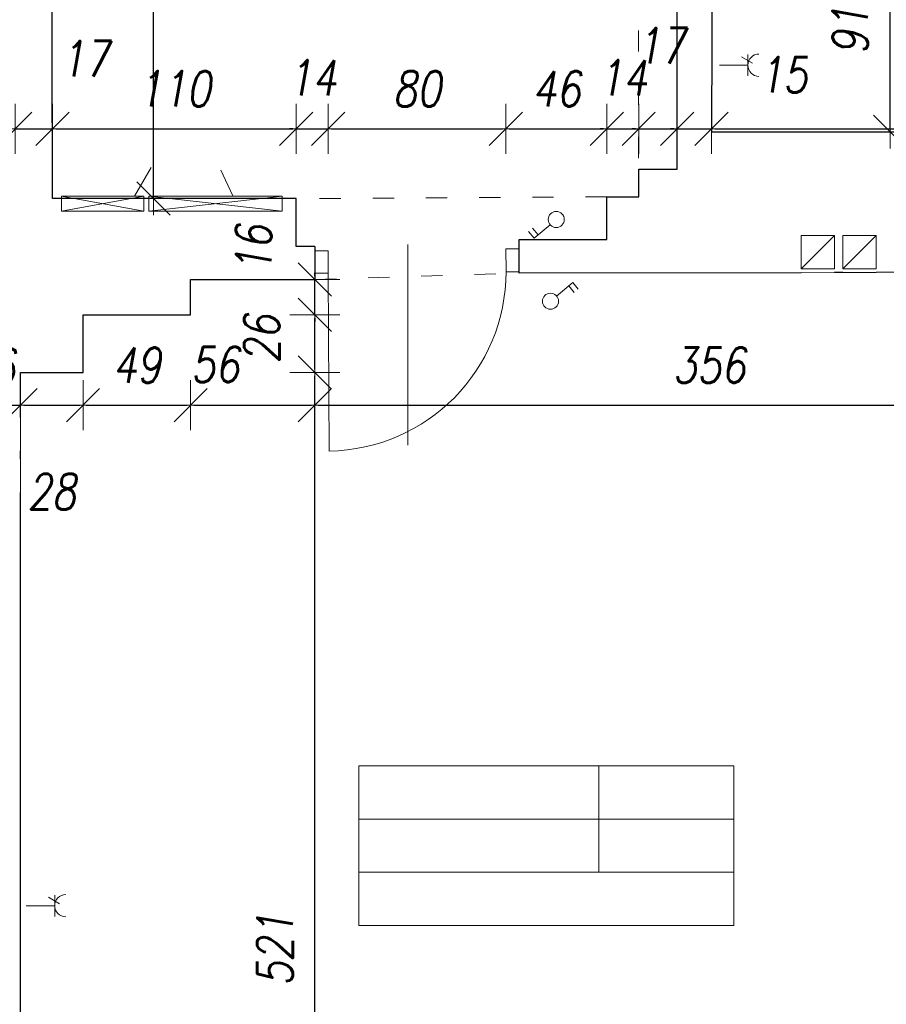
# Model space of a CAD drawing. Header units: millimetres. Extents: x -58431 to 28973, y -32170 to 9431.
# Tile 33 of 54: x -10719 to -6811, y -23442 to -19001. Entities that reach past the tile are written whole.
import ezdxf

# ---------------------------------------------------------------- set-up
doc = ezdxf.new("R2010")
doc.units = ezdxf.units.MM
doc.header["$LTSCALE"] = 8
doc.linetypes.add('ACAD_ISO03W100', pattern=[30, 12, -18])
doc.layers.get('Defpoints').update_dxf_attribs({"lineweight": 0})
for name, color, linetype, lineweight in [('A_DIMEN', 7, 'Continuous', 0), ('BAM_OPISY POWIERZCHNI', 40, 'Continuous', 0), ('BAM_WYPOSAŻENIE KUCHNIA', 110, 'Continuous', 0), ('instalacje', 6, 'Continuous', 0), ('OTWARCIE WENTYLACJI', 255, 'Continuous', 0), ('piętro_dzwi i okna', 3, 'Continuous', 0), ('piętro_podciąg', 2, 'ACAD_ISO03W100', 0), ('piętro_rzut', 7, 'Continuous', 30), ('RZUT_wymiarowanie', 2, 'Continuous', 0), ('wymiarowanie', 4, 'Continuous', 0)]:
    doc.layers.add(name, color=color, linetype=linetype, lineweight=lineweight)
doc.styles.add('ROMANS1', font='romans.shx', dxfattribs={"width": 0.8, "oblique": 10})
doc.dimstyles.new('NARCH100', dxfattribs={"dimscale": 100, "dimtxt": 1.6, "dimasz": 0.15, "dimexe": 0, "dimexo": 0, "dimgap": 1, "dimtad": 1, "dimdec": 0, "dimlfac": 0.1, "dimrnd": 1, "dimdsep": 46, "dimtxsty": 'ROMANS1', "dimblk": 'wym', "dimcen": -1.5, "dimse1": 1, "dimse2": 1, "dimclrd": 4, "dimclre": 4, "dimclrt": 3, "dimadec": 0, "dimazin": 0, "dimtfac": 0.04, "dimtdec": 0, "dimtmove": 2, "dimatfit": 3, "dimldrblk": 'wym', "dimfxl": 0, "dimtolj": 1, "dimarcsym": 0})

# ---------------------------------------------------------------- blocks, each defined once
blk = doc.blocks.new('fwergerg')
at = {"layer": 'instalacje'}
for p, q in [((12069.5, -9310.6), (12142.2, -9249.7)), ((12124.1, -9264.9), (12149.4, -9295.1)), ((12142.2, -9249.7), (12167.5, -9279.9))]:
    blk.add_line(p, q, dxfattribs=at)
blk.add_circle((12042, -9334.2), 36.2, dxfattribs=at)
blk = doc.blocks.new('wym')
at = {"layer": 'A_DIMEN', "color": 4, "ltscale": 100}
for p, q in [((0, -7.5), (0, 7.5)), ((-5, -5), (5, 5)), ((-5, 0), (5, 0))]:
    blk.add_line(p, q, dxfattribs=at)
blk = doc.blocks.new('*D294')
at = {"layer": 'Defpoints', "color": 0, "transparency": 16777216}
for p in [(-10716.1, -20591.9), (-10716.1, -20739.7), (-11174.8, -21297.6, -16689.2)]:
    blk.add_point(p, dxfattribs=at)
at = {"layer": 'RZUT_wymiarowanie', "color": 4, "lineweight": -2, "transparency": 16777216}
for p, q in [((-11189.8, -20739.7), (-11204.8, -20739.7)), ((-11174.8, -20739.7), (-10716.1, -20739.7)), ((-10701.1, -20739.7), (-10686.1, -20739.7))]:
    blk.add_line(p, q, dxfattribs=at)
at = {"layer": 'RZUT_wymiarowanie', "color": 4, "lineweight": -2, "transparency": 16777216, "xscale": 15, "yscale": 15, "zscale": 15}
for p, rotation in [((-11174.8, -20739.7), 359.9999999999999), ((-10716.1, -20739.7), 179.9999999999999)]:
    blk.add_blockref('wym', p, dxfattribs=dict(at, rotation=rotation))
at = {"layer": 'RZUT_wymiarowanie', "color": 3, "transparency": 16777216, "insert": (-10848.5, -20565), "char_height": 160, "attachment_point": 5, "style": 'ROMANS1'}
blk.add_mtext('\\A1;46', dxfattribs=at)
blk = doc.blocks.new('*D295')
at = {"layer": 'Defpoints', "color": 0, "transparency": 16777216}
for p in [(-10716.1, -20591.9), (-10433.9, -20591.9), (-10433.9, -20739.7)]:
    blk.add_point(p, dxfattribs=at)
at = {"layer": 'RZUT_wymiarowanie', "color": 4, "lineweight": -2, "transparency": 16777216}
blk.add_line((-10701.1, -20739.7), (-10448.9, -20739.7), dxfattribs=at)
at = {"layer": 'RZUT_wymiarowanie', "color": 4, "lineweight": -2, "transparency": 16777216, "xscale": 15, "yscale": 15, "zscale": 15, "rotation": 179.9999999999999}
blk.add_blockref('wym', (-10716.1, -20739.7), dxfattribs=at)
at = {"layer": 'RZUT_wymiarowanie', "color": 4, "lineweight": -2, "transparency": 16777216, "xscale": 15, "yscale": 15, "zscale": 15}
blk.add_blockref('wym', (-10433.9, -20739.7), dxfattribs=at)
at = {"layer": 'RZUT_wymiarowanie', "color": 3, "transparency": 16777216, "insert": (-10575, -21129.7), "char_height": 160, "attachment_point": 5, "style": 'ROMANS1'}
blk.add_mtext('\\A1;28', dxfattribs=at)
blk = doc.blocks.new('*D296')
at = {"layer": 'Defpoints', "color": 0, "transparency": 16777216}
for p in [(-9948.4, -20331.9), (-10433.9, -20591.9), (-9948.4, -20739.7)]:
    blk.add_point(p, dxfattribs=at)
at = {"layer": 'RZUT_wymiarowanie', "color": 4, "lineweight": -2, "transparency": 16777216}
blk.add_line((-10418.9, -20739.7), (-9963.4, -20739.7), dxfattribs=at)
at = {"layer": 'RZUT_wymiarowanie', "color": 4, "lineweight": -2, "transparency": 16777216, "xscale": 15, "yscale": 15, "zscale": 15, "rotation": 179.9999999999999}
blk.add_blockref('wym', (-10433.9, -20739.7), dxfattribs=at)
at = {"layer": 'RZUT_wymiarowanie', "color": 4, "lineweight": -2, "transparency": 16777216, "xscale": 15, "yscale": 15, "zscale": 15}
blk.add_blockref('wym', (-9948.4, -20739.7), dxfattribs=at)
at = {"layer": 'RZUT_wymiarowanie', "color": 3, "transparency": 16777216, "insert": (-10191.2, -20559.7), "char_height": 160, "attachment_point": 5, "style": 'ROMANS1'}
blk.add_mtext('\\A1;49', dxfattribs=at)
blk = doc.blocks.new('*D297')
at = {"layer": 'Defpoints', "color": 0, "transparency": 16777216}
for p in [(-9388.1, -20173.4), (-9948.4, -20331.9), (-9388.1, -20739.7)]:
    blk.add_point(p, dxfattribs=at)
at = {"layer": 'RZUT_wymiarowanie', "color": 4, "lineweight": -2, "transparency": 16777216}
blk.add_line((-9933.4, -20739.7), (-9403.1, -20739.7), dxfattribs=at)
at = {"layer": 'RZUT_wymiarowanie', "color": 4, "lineweight": -2, "transparency": 16777216, "xscale": 15, "yscale": 15, "zscale": 15, "rotation": 179.9999999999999}
blk.add_blockref('wym', (-9948.4, -20739.7), dxfattribs=at)
at = {"layer": 'RZUT_wymiarowanie', "color": 4, "lineweight": -2, "transparency": 16777216, "xscale": 15, "yscale": 15, "zscale": 15}
blk.add_blockref('wym', (-9388.1, -20739.7), dxfattribs=at)
at = {"layer": 'RZUT_wymiarowanie', "color": 3, "transparency": 16777216, "insert": (-9837.7, -20556.8), "char_height": 160, "attachment_point": 5, "style": 'ROMANS1'}
blk.add_mtext('\\A1;56', dxfattribs=at)
blk = doc.blocks.new('*D298')
at = {"layer": 'Defpoints', "color": 0, "transparency": 16777216}
for p in [(-5832.7, -20139.8), (-9388.1, -20173.4), (-5832.7, -20739.7)]:
    blk.add_point(p, dxfattribs=at)
at = {"layer": 'RZUT_wymiarowanie', "color": 4, "lineweight": -2, "transparency": 16777216}
blk.add_line((-9373.1, -20739.7), (-5847.7, -20739.7), dxfattribs=at)
at = {"layer": 'RZUT_wymiarowanie', "color": 4, "lineweight": -2, "transparency": 16777216, "xscale": 15, "yscale": 15, "zscale": 15, "rotation": 179.9999999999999}
blk.add_blockref('wym', (-9388.1, -20739.7), dxfattribs=at)
at = {"layer": 'RZUT_wymiarowanie', "color": 4, "lineweight": -2, "transparency": 16777216, "xscale": 15, "yscale": 15, "zscale": 15}
blk.add_blockref('wym', (-5832.7, -20739.7), dxfattribs=at)
at = {"layer": 'RZUT_wymiarowanie', "color": 3, "transparency": 16777216, "insert": (-7610.4, -20559.7), "char_height": 160, "attachment_point": 5, "style": 'ROMANS1'}
blk.add_mtext('\\A1;356', dxfattribs=at)
blk = doc.blocks.new('*D396')
at = {"layer": 'BAM_OPISY POWIERZCHNI', "color": 4, "lineweight": -2, "transparency": 16777216}
blk.add_line((-13589.5, -17641.6), (-10754.9, -17641.6), dxfattribs=at)
at = {"layer": 'Defpoints', "color": 0, "transparency": 16777216}
for p in [(-13604.5, -17145.5, -16689.2), (-10739.9, -17641.6), (-10739.9, -19806.9, -16689.2)]:
    blk.add_point(p, dxfattribs=at)
at = {"layer": 'BAM_OPISY POWIERZCHNI', "color": 4, "lineweight": -2, "transparency": 16777216, "xscale": 15, "yscale": 15, "zscale": 15, "rotation": 179.9999999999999}
blk.add_blockref('wym', (-13604.5, -17641.6), dxfattribs=at)
at = {"layer": 'BAM_OPISY POWIERZCHNI', "color": 4, "lineweight": -2, "transparency": 16777216, "xscale": 15, "yscale": 15, "zscale": 15}
blk.add_blockref('wym', (-10739.9, -17641.6), dxfattribs=at)
at = {"layer": 'BAM_OPISY POWIERZCHNI', "color": 3, "transparency": 16777216, "insert": (-12172.2, -17461.6), "char_height": 160, "attachment_point": 5, "style": 'ROMANS1'}
blk.add_mtext('\\A1;286', dxfattribs=at)
blk = doc.blocks.new('*D766')
at = {"layer": 'BAM_OPISY POWIERZCHNI', "color": 4, "lineweight": -2, "transparency": 16777216}
blk.add_line((-11159.8, -19493.4), (-10754.9, -19493.4), dxfattribs=at)
at = {"layer": 'Defpoints', "color": 0, "transparency": 16777216}
for p in [(-10739.9, -19493.4), (-11174.8, -19806.9, -16689.2), (-10739.9, -19806.9, -16689.2)]:
    blk.add_point(p, dxfattribs=at)
at = {"layer": 'BAM_OPISY POWIERZCHNI', "color": 4, "lineweight": -2, "transparency": 16777216, "xscale": 15, "yscale": 15, "zscale": 15, "rotation": 179.9999999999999}
blk.add_blockref('wym', (-11174.8, -19493.4), dxfattribs=at)
at = {"layer": 'BAM_OPISY POWIERZCHNI', "color": 4, "lineweight": -2, "transparency": 16777216, "xscale": 15, "yscale": 15, "zscale": 15}
blk.add_blockref('wym', (-10739.9, -19493.4), dxfattribs=at)
at = {"layer": 'BAM_OPISY POWIERZCHNI', "color": 3, "transparency": 16777216, "insert": (-10957.3, -19313.4), "char_height": 160, "attachment_point": 5, "style": 'ROMANS1'}
blk.add_mtext('\\A1;43', dxfattribs=at)
blk = doc.blocks.new('*D767')
at = {"layer": 'BAM_OPISY POWIERZCHNI', "color": 4, "lineweight": -2, "transparency": 16777216}
for p, q in [((-10754.9, -19493.4), (-10769.9, -19493.4)), ((-10739.9, -19493.4), (-10571.3, -19493.4)), ((-10556.3, -19493.4), (-10541.3, -19493.4))]:
    blk.add_line(p, q, dxfattribs=at)
at = {"layer": 'Defpoints', "color": 0, "transparency": 16777216}
for p in [(-10571.3, -19493.4), (-10739.9, -19806.9, -16689.2), (-10571.3, -19808.3)]:
    blk.add_point(p, dxfattribs=at)
at = {"layer": 'BAM_OPISY POWIERZCHNI', "color": 4, "lineweight": -2, "transparency": 16777216, "xscale": 15, "yscale": 15, "zscale": 15}
for p, rotation in [((-10739.9, -19493.4), 359.9999999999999), ((-10571.3, -19493.4), 179.9999999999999)]:
    blk.add_blockref('wym', p, dxfattribs=dict(at, rotation=rotation))
at = {"layer": 'BAM_OPISY POWIERZCHNI', "color": 3, "transparency": 16777216, "insert": (-10426.2, -19177.3), "char_height": 160, "attachment_point": 5, "style": 'ROMANS1'}
blk.add_mtext('\\A1;17', dxfattribs=at)
blk = doc.blocks.new('*D768')
at = {"layer": 'BAM_OPISY POWIERZCHNI', "color": 4, "lineweight": -2, "transparency": 16777216}
blk.add_line((-10556.3, -19493.4), (-9487, -19493.4), dxfattribs=at)
at = {"layer": 'Defpoints', "color": 0, "transparency": 16777216}
for p in [(-9472, -19493.4), (-10571.3, -19808.3), (-9472, -19808.3)]:
    blk.add_point(p, dxfattribs=at)
at = {"layer": 'BAM_OPISY POWIERZCHNI', "color": 4, "lineweight": -2, "transparency": 16777216, "xscale": 15, "yscale": 15, "zscale": 15, "rotation": 179.9999999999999}
blk.add_blockref('wym', (-10571.3, -19493.4), dxfattribs=at)
at = {"layer": 'BAM_OPISY POWIERZCHNI', "color": 4, "lineweight": -2, "transparency": 16777216, "xscale": 15, "yscale": 15, "zscale": 15}
blk.add_blockref('wym', (-9472, -19493.4), dxfattribs=at)
at = {"layer": 'BAM_OPISY POWIERZCHNI', "color": 3, "transparency": 16777216, "insert": (-10021.6, -19313.4), "char_height": 160, "attachment_point": 5, "style": 'ROMANS1'}
blk.add_mtext('\\A1;110', dxfattribs=at)
blk = doc.blocks.new('*D769')
at = {"layer": 'BAM_OPISY POWIERZCHNI', "color": 4, "lineweight": -2, "transparency": 16777216}
for p, q in [((-9487, -19493.4), (-9502, -19493.4)), ((-9472, -19493.4), (-9328.7, -19493.4)), ((-9313.7, -19493.4), (-9298.7, -19493.4))]:
    blk.add_line(p, q, dxfattribs=at)
at = {"layer": 'Defpoints', "color": 0, "transparency": 16777216}
for p in [(-9328.7, -19493.4), (-9472, -19808.3), (-9328.7, -20043.1)]:
    blk.add_point(p, dxfattribs=at)
at = {"layer": 'BAM_OPISY POWIERZCHNI', "color": 4, "lineweight": -2, "transparency": 16777216, "xscale": 15, "yscale": 15, "zscale": 15}
for p, rotation in [((-9472, -19493.4), 359.9999999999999), ((-9328.7, -19493.4), 179.9999999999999)]:
    blk.add_blockref('wym', p, dxfattribs=dict(at, rotation=rotation))
at = {"layer": 'BAM_OPISY POWIERZCHNI', "color": 3, "transparency": 16777216, "insert": (-9400.4, -19263.4), "char_height": 160, "attachment_point": 5, "style": 'ROMANS1'}
blk.add_mtext('\\A1;14', dxfattribs=at)
blk = doc.blocks.new('*D770')
at = {"layer": 'BAM_OPISY POWIERZCHNI', "color": 4, "lineweight": -2, "transparency": 16777216}
blk.add_line((-9313.7, -19493.4), (-8541.8, -19493.4), dxfattribs=at)
at = {"layer": 'Defpoints', "color": 0, "transparency": 16777216}
for p in [(-8526.8, -19493.4), (-9328.7, -20043.1), (-8526.8, -20035)]:
    blk.add_point(p, dxfattribs=at)
at = {"layer": 'BAM_OPISY POWIERZCHNI', "color": 4, "lineweight": -2, "transparency": 16777216, "xscale": 15, "yscale": 15, "zscale": 15, "rotation": 179.9999999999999}
blk.add_blockref('wym', (-9328.7, -19493.4), dxfattribs=at)
at = {"layer": 'BAM_OPISY POWIERZCHNI', "color": 4, "lineweight": -2, "transparency": 16777216, "xscale": 15, "yscale": 15, "zscale": 15}
blk.add_blockref('wym', (-8526.8, -19493.4), dxfattribs=at)
at = {"layer": 'BAM_OPISY POWIERZCHNI', "color": 3, "transparency": 16777216, "insert": (-8927.8, -19313.4), "char_height": 160, "attachment_point": 5, "style": 'ROMANS1'}
blk.add_mtext('\\A1;80', dxfattribs=at)
blk = doc.blocks.new('*D771')
at = {"layer": 'BAM_OPISY POWIERZCHNI', "color": 4, "lineweight": -2, "transparency": 16777216}
blk.add_line((-8511.8, -19493.4), (-8086.3, -19493.4), dxfattribs=at)
at = {"layer": 'Defpoints', "color": 0, "transparency": 16777216}
for p in [(-8071.3, -19493.4), (-8071.3, -19993.1), (-8526.8, -20035)]:
    blk.add_point(p, dxfattribs=at)
at = {"layer": 'BAM_OPISY POWIERZCHNI', "color": 4, "lineweight": -2, "transparency": 16777216, "xscale": 15, "yscale": 15, "zscale": 15, "rotation": 179.9999999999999}
blk.add_blockref('wym', (-8526.8, -19493.4), dxfattribs=at)
at = {"layer": 'BAM_OPISY POWIERZCHNI', "color": 4, "lineweight": -2, "transparency": 16777216, "xscale": 15, "yscale": 15, "zscale": 15}
blk.add_blockref('wym', (-8071.3, -19493.4), dxfattribs=at)
at = {"layer": 'BAM_OPISY POWIERZCHNI', "color": 3, "transparency": 16777216, "insert": (-8299.1, -19313.4), "char_height": 160, "attachment_point": 5, "style": 'ROMANS1'}
blk.add_mtext('\\A1;46', dxfattribs=at)
blk = doc.blocks.new('*D772')
at = {"layer": 'BAM_OPISY POWIERZCHNI', "color": 4, "lineweight": -2, "transparency": 16777216}
for p, q in [((-8086.3, -19493.4), (-8101.3, -19493.4)), ((-8071.3, -19493.4), (-7927.9, -19493.4)), ((-7912.9, -19493.4), (-7897.9, -19493.4))]:
    blk.add_line(p, q, dxfattribs=at)
at = {"layer": 'Defpoints', "color": 0, "transparency": 16777216}
for p in [(-7927.9, -19493.4), (-7927.9, -19800), (-8071.3, -19993.1)]:
    blk.add_point(p, dxfattribs=at)
at = {"layer": 'BAM_OPISY POWIERZCHNI', "color": 4, "lineweight": -2, "transparency": 16777216, "xscale": 15, "yscale": 15, "zscale": 15}
for p, rotation in [((-8071.3, -19493.4), 359.9999999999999), ((-7927.9, -19493.4), 179.9999999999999)]:
    blk.add_blockref('wym', p, dxfattribs=dict(at, rotation=rotation))
at = {"layer": 'BAM_OPISY POWIERZCHNI', "color": 3, "transparency": 16777216, "insert": (-7999.6, -19263.4), "char_height": 160, "attachment_point": 5, "style": 'ROMANS1'}
blk.add_mtext('\\A1;14', dxfattribs=at)
blk = doc.blocks.new('*D773')
at = {"layer": 'BAM_OPISY POWIERZCHNI', "color": 4, "lineweight": -2, "transparency": 16777216}
for p, q in [((-7942.9, -19493.4), (-7957.9, -19493.4)), ((-7927.9, -19493.4), (-7753.9, -19493.4)), ((-7738.9, -19493.4), (-7723.9, -19493.4))]:
    blk.add_line(p, q, dxfattribs=at)
at = {"layer": 'Defpoints', "color": 0, "transparency": 16777216}
for p in [(-7753.9, -19493.4), (-7753.9, -19675.5), (-7927.9, -19800)]:
    blk.add_point(p, dxfattribs=at)
at = {"layer": 'BAM_OPISY POWIERZCHNI', "color": 4, "lineweight": -2, "transparency": 16777216, "xscale": 15, "yscale": 15, "zscale": 15}
for p, rotation in [((-7927.9, -19493.4), 359.9999999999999), ((-7753.9, -19493.4), 179.9999999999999)]:
    blk.add_blockref('wym', p, dxfattribs=dict(at, rotation=rotation))
at = {"layer": 'BAM_OPISY POWIERZCHNI', "color": 3, "transparency": 16777216, "insert": (-7828.5, -19118.8), "char_height": 160, "attachment_point": 5, "style": 'ROMANS1'}
blk.add_mtext('\\A1;17', dxfattribs=at)
blk = doc.blocks.new('*D774')
at = {"layer": 'BAM_OPISY POWIERZCHNI', "color": 4, "lineweight": -2, "transparency": 16777216}
for p, q in [((-7768.9, -19493.4), (-7783.9, -19493.4)), ((-7753.9, -19493.4), (-7599.5, -19493.4)), ((-7584.5, -19493.4), (-7569.5, -19493.4))]:
    blk.add_line(p, q, dxfattribs=at)
at = {"layer": 'Defpoints', "color": 0, "transparency": 16777216}
for p in [(-7599.5, -19493.4), (-7599.5, -19506.8), (-7753.9, -19675.5)]:
    blk.add_point(p, dxfattribs=at)
at = {"layer": 'BAM_OPISY POWIERZCHNI', "color": 4, "lineweight": -2, "transparency": 16777216, "xscale": 15, "yscale": 15, "zscale": 15}
for p, rotation in [((-7753.9, -19493.4), 359.9999999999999), ((-7599.5, -19493.4), 179.9999999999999)]:
    blk.add_blockref('wym', p, dxfattribs=dict(at, rotation=rotation))
at = {"layer": 'BAM_OPISY POWIERZCHNI', "color": 3, "transparency": 16777216, "insert": (-7276.9, -19250.4), "char_height": 160, "attachment_point": 5, "style": 'ROMANS1'}
blk.add_mtext('\\A1;15', dxfattribs=at)
blk = doc.blocks.new('*D775')
at = {"layer": 'BAM_OPISY POWIERZCHNI', "color": 4, "lineweight": -2, "transparency": 16777216}
blk.add_line((-7584.5, -19493.4), (-5333.5, -19493.4), dxfattribs=at)
at = {"layer": 'Defpoints', "color": 0, "transparency": 16777216}
for p in [(-7599.5, -19506.8), (-5318.5, -19493.4), (-5318.5, -19506.8)]:
    blk.add_point(p, dxfattribs=at)
at = {"layer": 'BAM_OPISY POWIERZCHNI', "color": 4, "lineweight": -2, "transparency": 16777216, "xscale": 15, "yscale": 15, "zscale": 15, "rotation": 179.9999999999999}
blk.add_blockref('wym', (-7599.5, -19493.4), dxfattribs=at)
at = {"layer": 'BAM_OPISY POWIERZCHNI', "color": 4, "lineweight": -2, "transparency": 16777216, "xscale": 15, "yscale": 15, "zscale": 15}
blk.add_blockref('wym', (-5318.5, -19493.4), dxfattribs=at)
at = {"layer": 'BAM_OPISY POWIERZCHNI', "color": 3, "transparency": 16777216, "insert": (-6459, -19313.4), "char_height": 160, "attachment_point": 5, "style": 'ROMANS1'}
blk.add_mtext('\\A1;228', dxfattribs=at)
blk = doc.blocks.new('*D778')
at = {"layer": 'BAM_OPISY POWIERZCHNI', "color": 4, "lineweight": -2, "transparency": 16777216}
blk.add_line((-6794, -19491.8), (-6794, -18608.5), dxfattribs=at)
at = {"layer": 'Defpoints', "color": 0, "transparency": 16777216}
for p in [(-7596.1, -18593.5), (-6794, -18593.5), (-7599.5, -19506.8)]:
    blk.add_point(p, dxfattribs=at)
at = {"layer": 'BAM_OPISY POWIERZCHNI', "color": 4, "lineweight": -2, "transparency": 16777216, "xscale": 15, "yscale": 15, "zscale": 15}
for p, rotation in [((-6794, -18593.5), 90), ((-6794, -19506.8), 270)]:
    blk.add_blockref('wym', p, dxfattribs=dict(at, rotation=rotation))
at = {"layer": 'BAM_OPISY POWIERZCHNI', "color": 3, "transparency": 16777216, "insert": (-6974, -19050.1), "char_height": 160, "attachment_point": 5, "rotation": 90, "style": 'ROMANS1'}
blk.add_mtext('\\A1;91', dxfattribs=at)
blk = doc.blocks.new('*D814')
at = {"layer": 'BAM_OPISY POWIERZCHNI', "color": 4, "lineweight": -2, "transparency": 16777216}
blk.add_line((-10115.7, -19793.3), (-10115.7, -10973.9), dxfattribs=at)
at = {"layer": 'Defpoints', "color": 0, "transparency": 16777216}
for p in [(-10565.8, -10958.9, -16689.2), (-10115.7, -10958.9), (-10571.3, -19808.3)]:
    blk.add_point(p, dxfattribs=at)
at = {"layer": 'BAM_OPISY POWIERZCHNI', "color": 4, "lineweight": -2, "transparency": 16777216, "xscale": 15, "yscale": 15, "zscale": 15}
for p, rotation in [((-10115.7, -10958.9), 90), ((-10115.7, -19808.3), 270)]:
    blk.add_blockref('wym', p, dxfattribs=dict(at, rotation=rotation))
at = {"layer": 'BAM_OPISY POWIERZCHNI', "color": 3, "transparency": 16777216, "insert": (-10336.7, -15738.7), "char_height": 160, "attachment_point": 5, "rotation": 90, "style": 'ROMANS1'}
blk.add_mtext('\\A1;885', dxfattribs=at)
blk = doc.blocks.new('*D816')
at = {"layer": 'BAM_OPISY POWIERZCHNI', "color": 4, "lineweight": -2, "transparency": 16777216}
blk.add_line((-9388.1, -25782.1), (-9388.1, -20606.9), dxfattribs=at)
at = {"layer": 'Defpoints', "color": 0, "transparency": 16777216}
for p in [(-10716.1, -20591.9), (-9388.1, -20591.9), (-10716.1, -25797.1)]:
    blk.add_point(p, dxfattribs=at)
at = {"layer": 'BAM_OPISY POWIERZCHNI', "color": 4, "lineweight": -2, "transparency": 16777216, "xscale": 15, "yscale": 15, "zscale": 15}
for p, rotation in [((-9388.1, -20591.9), 90), ((-9388.1, -25797.1), 270)]:
    blk.add_blockref('wym', p, dxfattribs=dict(at, rotation=rotation))
at = {"layer": 'BAM_OPISY POWIERZCHNI', "color": 3, "transparency": 16777216, "insert": (-9568.1, -23194.5), "char_height": 160, "attachment_point": 5, "rotation": 90, "style": 'ROMANS1'}
blk.add_mtext('\\A1;521', dxfattribs=at)
blk = doc.blocks.new('*D817')
at = {"layer": 'BAM_OPISY POWIERZCHNI', "color": 4, "lineweight": -2, "transparency": 16777216}
blk.add_line((-9388.1, -20576.9), (-9388.1, -20346.9), dxfattribs=at)
at = {"layer": 'Defpoints', "color": 0, "transparency": 16777216}
for p in [(-10433.9, -20331.9), (-9388.1, -20331.9), (-10716.1, -20591.9)]:
    blk.add_point(p, dxfattribs=at)
at = {"layer": 'BAM_OPISY POWIERZCHNI', "color": 4, "lineweight": -2, "transparency": 16777216, "xscale": 15, "yscale": 15, "zscale": 15}
for p, rotation in [((-9388.1, -20331.9), 90), ((-9388.1, -20591.9), 270)]:
    blk.add_blockref('wym', p, dxfattribs=dict(at, rotation=rotation))
at = {"layer": 'BAM_OPISY POWIERZCHNI', "color": 3, "transparency": 16777216, "insert": (-9627.8, -20441.8), "char_height": 160, "attachment_point": 5, "rotation": 90, "style": 'ROMANS1'}
blk.add_mtext('\\A1;26', dxfattribs=at)
blk = doc.blocks.new('*D818')
at = {"layer": 'BAM_OPISY POWIERZCHNI', "color": 4, "lineweight": -2, "transparency": 16777216}
for p, q in [((-9388.1, -20158.4), (-9388.1, -20143.4)), ((-9388.1, -20331.9), (-9388.1, -20173.4)), ((-9388.1, -20346.9), (-9388.1, -20361.9))]:
    blk.add_line(p, q, dxfattribs=at)
at = {"layer": 'Defpoints', "color": 0, "transparency": 16777216}
for p in [(-9948.4, -20173.4), (-9388.1, -20173.4), (-10433.9, -20331.9)]:
    blk.add_point(p, dxfattribs=at)
at = {"layer": 'BAM_OPISY POWIERZCHNI', "color": 4, "lineweight": -2, "transparency": 16777216, "xscale": 15, "yscale": 15, "zscale": 15}
for p, rotation in [((-9388.1, -20173.4), 270), ((-9388.1, -20331.9), 90)]:
    blk.add_blockref('wym', p, dxfattribs=dict(at, rotation=rotation))
at = {"layer": 'BAM_OPISY POWIERZCHNI', "color": 3, "transparency": 16777216, "insert": (-9664.2, -20036.6), "char_height": 160, "attachment_point": 5, "rotation": 90, "style": 'ROMANS1'}
blk.add_mtext('\\A1;16', dxfattribs=at)

msp = doc.modelspace()

# ---------------------------------------------------------------- linework, layer by layer
at = {"layer": 'BAM_OPISY POWIERZCHNI'}
msp.add_line((-8107.2, -22366.3), (-8107.2, -22846.3), dxfattribs=at)
for points in [[(-9189.3, -22366.3), (-9189.3, -22846.3), (-7498.7, -22846.3), (-7498.7, -22366.3)], [(-9189.3, -22366.3), (-7498.7, -22366.3)], [(-7498.7, -22606.3), (-9189.3, -22606.3)], [(-9189.3, -22846.3), (-9189.3, -23086.3), (-7498.7, -23086.3), (-7498.7, -22846.3)]]:
    msp.add_lwpolyline(points, dxfattribs=at)
at = {"layer": 'instalacje'}
for p, q in [((-10136.3, -19797.8), (-9536.3, -19865.1)), ((-9536.3, -19797.8), (-10136.3, -19797.8)), ((-9536.3, -19797.8), (-10136.3, -19865.1)), ((-9536.3, -19865.1), (-9536.3, -19797.8)), ((-10136.3, -19865.1), (-9536.3, -19865.1)), ((-7195.7, -20125.2), (-7045.1, -19974.8)), ((-7045.1, -19974.8), (-7195.7, -19974.8)), ((-7195.7, -19974.8), (-7195.7, -20125.2)), ((-7045.1, -20125.2), (-7045.1, -19974.8)), ((-7006.8, -20125.2), (-6856.2, -19974.8)), ((-6856.2, -19974.8), (-7006.8, -19974.8)), ((-7006.8, -19974.8), (-7006.8, -20125.2)), ((-6856.2, -20125.2), (-6856.2, -19974.8)), ((-7195.7, -20125.2), (-7045.1, -20125.2)), ((-7006.8, -20125.2), (-6856.2, -20125.2))]:
    msp.add_line(p, q, dxfattribs=at)
for points in [[(-7414.1, -19198.2), (-7463.8, -19168.3)], [(-7435.7, -19158.9), (-7435.7, -19254.8)], [(-7435.7, -19206.8), (-7563.7, -19206.8)], [(-10201.6, -19797.9), (-10126.5, -19667.9)], [(-9757.6, -19796.1), (-9811.7, -19680.1)], [(-10160.3, -19865.1), (-10530.3, -19865.1), (-10530.3, -19797.8)], [(-10160.3, -19797.8), (-10530.3, -19797.8)], [(-10160.3, -19865.1), (-10530.3, -19797.8)], [(-10530.3, -19865.1), (-10160.3, -19797.8)], [(-10160.3, -19865.1), (-10160.3, -19797.8)], [(-10136.3, -19865.1), (-10136.3, -19797.8)], [(-10561.6, -22949.1), (-10561.6, -23045.1)], [(-10561.6, -22997.1), (-10689.6, -22997.1)], [(-10540, -22988.5), (-10589.7, -22958.6)]]:
    msp.add_lwpolyline(points, dxfattribs=at)
for centre, start, end in [((-7385.4, -19206.8), 90, 270), ((-10511.4, -22997.1), 89.9923, 269.9923)]:
    msp.add_arc(centre, 50.2, start, end, dxfattribs=at)
at = {"layer": 'OTWARCIE WENTYLACJI'}
for points in [[(-7045.1, -20142.1), (-7195.7, -20142.4)], [(-6856.2, -20141.7), (-7006.8, -20142)], [(-10716.1, -20946.4), (-10716.1, -20796)], [(-10716.1, -21133.2), (-10716.1, -20982.8)]]:
    msp.add_lwpolyline(points, dxfattribs=at)
at = {"layer": 'piętro_dzwi i okna'}
for points in [[(-9388.1, -20043.1), (-9328.7, -20043.1)], [(-9328.7, -20144), (-9328.7, -20144), (-9328.7, -20043.1)], [(-8526.8, -20035), (-8467.4, -20034.5)], [(-8526, -20139), (-8526.8, -20035)], [(-9328.7, -20144), (-9388.1, -20144)], [(-9323.9, -20946.7), (-9328.7, -20144)], [(-8526.1, -20138), (-8467.4, -20138.5)]]:
    msp.add_lwpolyline(points, dxfattribs=at)
msp.add_arc((-9334.8, -20138), 808.7, 270.7699, 0, dxfattribs=at)
at = {"layer": 'piętro_podciąg'}
for points in [[(-7929.4, -17129.5), (-7927.9, -19675.5)], [(-8071.3, -19800), (-9472, -19808.3)], [(-9388.1, -20173.4), (-8467.4, -20144.7)]]:
    msp.add_lwpolyline(points, dxfattribs=at)
at = {"layer": 'piętro_rzut'}
for points in [[(-9388.1, -20024.3), (-9472, -20024.3), (-9472, -19808.3), (-10571.3, -19808.3), (-10590.5, -10958.9)], [(-8467.4, -19993.1), (-8071.3, -19993.1), (-8071.3, -19800), (-7927.9, -19800), (-7927.9, -19675.5), (-7753.9, -19675.5), (-7754.6, -18667.1)], [(-7596.1, -18667.1), (-7599.5, -19506.8), (-6534.5, -19506.8)], [(-9388.1, -20024.3), (-9388.1, -20173.4)], [(-8467.4, -20144.7), (-8467.4, -19993.1)], [(-7195.7, -20142.4), (-8467.4, -20144.7)], [(-7006.8, -20142), (-7045.1, -20142.1)], [(-5832.7, -20638.5), (-5832.7, -20139.8), (-6856.2, -20141.7)], [(-10716.1, -20796), (-10716.1, -20591.9), (-10433.9, -20591.9), (-10433.9, -20331.9), (-9948.4, -20331.9), (-9948.4, -20173.4), (-9388.1, -20173.4)], [(-10716.1, -20982.8), (-10716.1, -20946.4)], [(-10716.1, -24325.8), (-10716.1, -21133.2)]]:
    msp.add_lwpolyline(points, dxfattribs=at)
at = {"layer": 'piętro_rzut', "elevation": -16689.2}
msp.add_lwpolyline([(-10716.1, -21297.6), (-10715.1, -21297.6)], dxfattribs=at)
at = {"layer": 'wymiarowanie'}
msp.add_lwpolyline([(-8968.9, -20920), (-8968.4, -20014.5)], dxfattribs=at)

# ---------------------------------------------------------------- block references
at = {"layer": 'BAM_WYPOSAŻENIE KUCHNIA', "rotation": 179.9999999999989}
msp.add_blockref('fwergerg', (3742.5, -29236.6), dxfattribs=at)
at = {"layer": 'BAM_WYPOSAŻENIE KUCHNIA'}
msp.add_blockref('fwergerg', (-20367.6, -10937), dxfattribs=at)

# ---------------------------------------------------------------- dimensions: what is measured, and where the dimension line sits
at = {"layer": 'BAM_OPISY POWIERZCHNI'}
for base, p1, p2, picture, middle in [((-10115.7, -10958.9), (-10571.3, -19808.3), (-10565.8, -10958.9, -16689.2), '*D814', (-10336.7, -15738.7)), ((-9388.1, -20173.4), (-10433.9, -20331.9), (-9948.4, -20173.4), '*D818', (-9664.2, -20036.6)), ((-9388.1, -20331.9), (-10716.1, -20591.9), (-10433.9, -20331.9), '*D817', (-9627.8, -20441.8))]:
    dim = msp.add_linear_dim(base=base, p1=p1, p2=p2, angle=90, dimstyle='NARCH100', dxfattribs=at)
    dim.commit()
    dim.dimension.update_dxf_attribs({"geometry": picture, "text_midpoint": middle, "dimtype": 160})
for base, p1, p2, picture, middle in [((-10739.9, -17641.6), (-13604.5, -17145.5, -16689.2), (-10739.9, -19806.9, -16689.2), '*D396', (-12172.2, -17461.6)), ((-9328.7, -19493.4), (-9472, -19808.3), (-9328.7, -20043.1), '*D769', (-9400.4, -19263.4)), ((-7927.9, -19493.4), (-8071.3, -19993.1), (-7927.9, -19800), '*D772', (-7999.6, -19263.4)), ((-10739.9, -19493.4), (-11174.8, -19806.9, -16689.2), (-10739.9, -19806.9, -16689.2), '*D766', (-10957.3, -19313.4)), ((-9472, -19493.4), (-10571.3, -19808.3), (-9472, -19808.3), '*D768', (-10021.6, -19313.4)), ((-8526.8, -19493.4), (-9328.7, -20043.1), (-8526.8, -20035), '*D770', (-8927.8, -19313.4)), ((-8071.3, -19493.4), (-8526.8, -20035), (-8071.3, -19993.1), '*D771', (-8299.1, -19313.4)), ((-5318.5, -19493.4), (-7599.5, -19506.8), (-5318.5, -19506.8), '*D775', (-6459, -19313.4))]:
    dim = msp.add_linear_dim(base=base, p1=p1, p2=p2, dimstyle='NARCH100', dxfattribs=at)
    dim.commit()
    dim.dimension.update_dxf_attribs({"geometry": picture, "text_midpoint": middle})
for base, p1, p2, picture, middle in [((-6794, -18593.5), (-7599.5, -19506.8), (-7596.1, -18593.5), '*D778', (-6974, -19050.1)), ((-9388.1, -20591.9), (-10716.1, -25797.1), (-10716.1, -20591.9), '*D816', (-9568.1, -23194.5))]:
    dim = msp.add_linear_dim(base=base, p1=p1, p2=p2, angle=90, dimstyle='NARCH100', dxfattribs=at)
    dim.commit()
    dim.dimension.update_dxf_attribs({"geometry": picture, "text_midpoint": middle})
for base, p1, p2, picture, middle in [((-7753.9, -19493.4), (-7927.9, -19800), (-7753.9, -19675.5), '*D773', (-7828.5, -19118.8)), ((-10571.3, -19493.4), (-10739.9, -19806.9, -16689.2), (-10571.3, -19808.3), '*D767', (-10426.2, -19177.3)), ((-7599.5, -19493.4), (-7753.9, -19675.5), (-7599.5, -19506.8), '*D774', (-7276.9, -19250.4))]:
    dim = msp.add_linear_dim(base=base, p1=p1, p2=p2, dimstyle='NARCH100', dxfattribs=at)
    dim.commit()
    dim.dimension.update_dxf_attribs({"geometry": picture, "text_midpoint": middle, "dimtype": 160})
at = {"layer": 'RZUT_wymiarowanie'}
for base, p1, p2, picture, middle in [((-5832.7, -20739.7), (-9388.1, -20173.4), (-5832.7, -20139.8), '*D298', (-7610.4, -20559.7)), ((-9948.4, -20739.7), (-10433.9, -20591.9), (-9948.4, -20331.9), '*D296', (-10191.2, -20559.7)), ((-10433.9, -20739.7), (-10716.1, -20591.9), (-10433.9, -20591.9), '*D295', (-10575, -21129.7))]:
    dim = msp.add_linear_dim(base=base, p1=p1, p2=p2, dimstyle='NARCH100', dxfattribs=at)
    dim.commit()
    dim.dimension.update_dxf_attribs({"geometry": picture, "text_midpoint": middle})
for base, p1, p2, picture, middle in [((-9388.1, -20739.7), (-9948.4, -20331.9), (-9388.1, -20173.4), '*D297', (-9837.7, -20556.8)), ((-10716.1, -20739.7), (-11174.8, -21297.6, -16689.2), (-10716.1, -20591.9), '*D294', (-10848.5, -20565))]:
    dim = msp.add_linear_dim(base=base, p1=p1, p2=p2, dimstyle='NARCH100', dxfattribs=at)
    dim.commit()
    dim.dimension.update_dxf_attribs({"geometry": picture, "text_midpoint": middle, "dimtype": 160})

doc.saveas('drawing.dxf')
